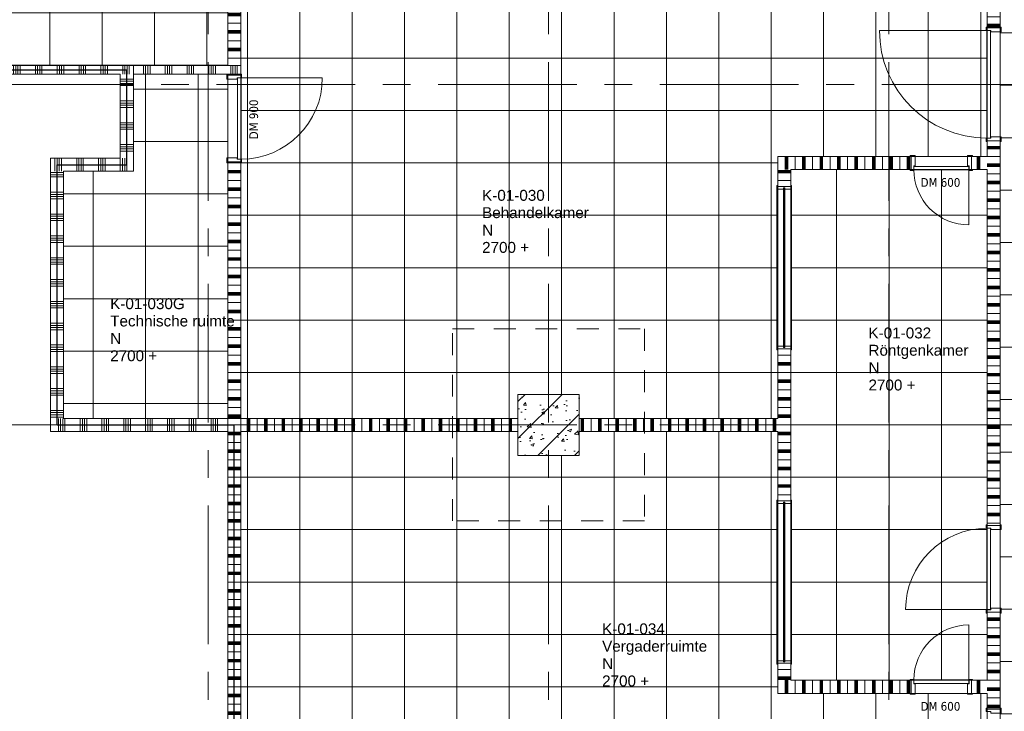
# Model space of a CAD drawing. Header units: millimetres. Extents: x 83969 to 141394, y 139608 to 176267.
# Tile 19 of 40: x 110943 to 122221, y 156620 to 164541. Entities that reach past the tile are written whole.
import ezdxf
from ezdxf.enums import TextEntityAlignment as Align

# ---------------------------------------------------------------- set-up
doc = ezdxf.new("R2010")
doc.units = ezdxf.units.MM
doc.header["$LTSCALE"] = 50
doc.linetypes.add('B0401', pattern=[9.5, 5, -1.5, -3])
doc.linetypes.add('CENTER', pattern=[50.8, 31.75, -6.35, 6.35, -6.35])
for name, color, linetype in [('00---0--FM-RUIMTENR', 7, 'Continuous'), ('AL68----_BRAND_60 MIN', 92, 'BR60'), ('AT$1A---_BWDTEKST', 7, 'Continuous'), ('AT$1A---_PLAFONDHOOGTE', 7, 'Continuous'), ('AT$1A---_TEKST', 7, 'Continuous'), ('AT$1A---_ZONETEKST', 7, 'Continuous')]:
    doc.layers.add(name, color=color, linetype=linetype)
for name, color, linetype, lineweight in [('AA$1A---_ARCEER', 1, 'Continuous', 18), ('AL$7A---_STRAMIEN', 8, 'CENTER', 9), ('AL22----_BINNENWAND', 7, 'Continuous', 9), ('AL28----_KOLOMKOP_BETONBAND', 2, 'B0401', 9), ('AL28----_KONSTRUKTIES', 4, 'Continuous', 9), ('AL31----_BUITENKOZIJN', 14, 'Continuous', 9), ('AL32----_BINNENKOZIJN', 3, 'Continuous', 9), ('AL32----_tekst', 14, 'Continuous', 9), ('AL35----_PLAFONDS', 16, 'Continuous', 9)]:
    doc.layers.add(name, color=color, linetype=linetype, lineweight=lineweight)
doc.styles.add('FM_TEKST', font='arial.ttf')
doc.styles.add('Tahoma', font='tahoma.ttf', dxfattribs={"height": 100})
doc.linetypes.add('BR60', pattern='A,15,-1,["60",Standard,S=2.5,R=0,X=0,Y=-1.25],-4', length=20)

# ---------------------------------------------------------------- blocks, each defined once
blk = doc.blocks.new('28_LUMC_MOD_kolom beton vierkant_met kolomkop - 700_700 met kolomkop-7985843-bwd N-01')
at = {"layer": 'AL28----_KOLOMKOP_BETONBAND'}
for p, q in [((-1100, 1100), (1100, 1100)), ((-1100, -1100), (-1100, 1100)), ((1100, 1100), (1100, -1100)), ((1100, -1100), (-1100, -1100))]:
    blk.add_line(p, q, dxfattribs=at)
at = {"layer": 'AL28----_KONSTRUKTIES'}
for p, q in [((-350, 350), (350, 350)), ((-350, -350), (-350, 350)), ((350, 350), (350, -350)), ((350, -350), (-350, -350))]:
    blk.add_line(p, q, dxfattribs=at)
blk = doc.blocks.new('LUMC_constructie_2018_rvt-1-bwd N-01')
at = {"layer": 'AA$1A---_ARCEER'}
h = blk.add_hatch(dxfattribs=at)
h.set_pattern_fill('FP_250', color=256, style=0, pattern_type=2)
h.set_pattern_definition([(50, (154885.57, 120319.74), (364.368, -31.8783), [38.1, -419.1]), (355, (154885.57, 120319.74), (-70.4859, 382.1133), [30.48, -335.28]), (100.451, (154915.94, 120317.1), (293.885, 350.2334), [32.38, -356.18]), (46.184, (154885.57, 120421.34), (542.1585, -84.086), [57.15, -628.65]), (96.636, (154930.75, 120414.33), (474.805, 494.8554), [48.57, -534.27]), (351.184, (154885.6, 120421.34), (474.81, 494.85), [45.72, -502.92]), (21, (154936.37, 120395.94), (303.2285, -204.5305), [38.1, -419.1]), (326, (154936.37, 120395.94), (123.604, 368.376), [30.48, -335.28]), (71.451, (154961.64, 120378.9), (426.8341, 163.8427), [32.38, -356.18]), (37.5, (154885.57, 120319.74), (6.17665, 169.11015), [1.676, -329.54, 1.676, -338.684, -336.55]), (37.5, (154885.57, 120319.74), (6.17665, 169.11015), [-671.576, 1.676, -334.874]), (7.5, (154885.57, 120319.74), (133.6389, 200.3615), [1.676, -192.38, 1.676, -321.92, -128.27]), (7.5, (154885.57, 120319.74), (133.6389, 200.3615), [-517.652, 1.676, -126.594]), (327.5, (154772.29, 120319.74), (271.18182, -11.45836), [1.676, -125.324, 1.676, -394.564, -525.78]), (327.5, (154772.29, 120319.74), (271.18182, -11.45836), [-523.24, 1.676, -524.104]), (317.5, (154721.5, 120319.74), (296.2585, 50.8528), [1.676, -163.424, 1.676, -261.468, -373.38]), (317.5, (154721.5, 120319.74), (296.2585, 50.8528), [-428.244, 1.676, -371.704]), (45, (154885.57, 120319.74), (211.036, -211.036), [])])
h.paths.add_polyline_path([(116650, 159550), (117350, 159550), (117350, 160250), (116650, 160250)], flags=0)
at = {"layer": 'AL28----_KONSTRUKTIES'}
for p, q in [((117350, 160250), (116650, 160250)), ((116650, 160250), (116650, 159550)), ((117350, 159550), (117350, 160250)), ((116650, 159550), (117350, 159550))]:
    blk.add_line(p, q, dxfattribs=at)
at = {"rotation": 89.9999999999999}
blk.add_blockref('28_LUMC_MOD_kolom beton vierkant_met kolomkop - 700_700 met kolomkop-7985843-bwd N-01', (117000, 159900), dxfattribs=at)
blk = doc.blocks.new('32_LUMC_MOD_standaard kozijn_houten draaideur_enkel - 600x2108mm_56_17_x170mm-10042405-bwd N-01')
at = {"layer": 'AL32----_BINNENKOZIJN'}
blk.add_line((315, 79), (315, 709), dxfattribs=at)
blk.add_arc((315, 79), 630, 90, 180, dxfattribs=at)
blk = doc.blocks.new('30_LUMC_MOD_houten deurblad_update - wit _standaard_-9998337-bwd N-01')
at = {"layer": 'AL32----_BINNENKOZIJN'}
for p, q in [((315, 20), (-315, 20)), ((-315, 20), (-315, -20)), ((315, -20), (315, 20)), ((-315, -20), (315, -20))]:
    blk.add_line(p, q, dxfattribs=at)
blk = doc.blocks.new('30_LUMC_MOD_binnenkozijn_standaard - hout-9524454-bwd N-01')
at = {"layer": 'AL32----_BINNENKOZIJN'}
for p, q in [((-317, 85), (-356, 85)), ((-356, 85), (-356, 75)), ((-317, 34), (-317, 85)), ((-300, 34), (-317, 34)), ((-300, -85), (-300, 34)), ((317, 34), (300, 34)), ((300, 34), (300, -85)), ((356, 85), (317, 85)), ((317, 85), (317, 34)), ((356, 75), (356, 85)), ((-356, -75), (-356, -85)), ((-356, -85), (-300, -85)), ((300, -85), (356, -85)), ((356, -85), (356, -75))]:
    blk.add_line(p, q, dxfattribs=at)
blk = doc.blocks.new('30_LUMC_MOD_binnenkozijn_standaard - hout-9524275-bwd N-01')
at = {"layer": 'AL32----_BINNENKOZIJN'}
for p, q in [((-617, 85), (-656, 85)), ((-656, 85), (-656, 75)), ((-617, 34), (-617, 85)), ((-600, 34), (-617, 34)), ((-600, -85), (-600, 34)), ((617, 34), (600, 34)), ((600, 34), (600, -85)), ((656, 85), (617, 85)), ((617, 85), (617, 34)), ((656, 75), (656, 85)), ((-656, -75), (-656, -85)), ((-656, -85), (-600, -85)), ((600, -85), (656, -85)), ((656, -85), (656, -75))]:
    blk.add_line(p, q, dxfattribs=at)
blk = doc.blocks.new('32_LUMC_MOD_standaard kozijn_houten draaideur_enkel - 900x2108mm_56_17_x170mm-10042398-bwd N-01')
at = {"layer": 'AL32----_BINNENKOZIJN'}
blk.add_line((-465, 79), (-465, 1009), dxfattribs=at)
blk.add_arc((-465, 79), 930, 360, 90, dxfattribs=at)
blk = doc.blocks.new('30_LUMC_MOD_houten deurblad_update - wit _standaard_-9998313-bwd N-01')
at = {"layer": 'AL32----_BINNENKOZIJN'}
for p, q in [((465, 20), (-465, 20)), ((-465, 20), (-465, -20)), ((465, -20), (465, 20)), ((-465, -20), (465, -20))]:
    blk.add_line(p, q, dxfattribs=at)
blk = doc.blocks.new('30_LUMC_MOD_binnenkozijn_standaard - hout-9524221-bwd N-01')
at = {"layer": 'AL32----_BINNENKOZIJN'}
for p, q in [((-467, 85), (-506, 85)), ((-506, 85), (-506, 75)), ((-467, 34), (-467, 85)), ((-450, 34), (-467, 34)), ((-450, -85), (-450, 34)), ((467, 34), (450, 34)), ((450, 34), (450, -85)), ((506, 85), (467, 85)), ((467, 85), (467, 34)), ((506, 75), (506, 85)), ((-506, -75), (-506, -85)), ((-506, -85), (-450, -85)), ((450, -85), (506, -85)), ((506, -85), (506, -75))]:
    blk.add_line(p, q, dxfattribs=at)
blk = doc.blocks.new('32_LUMC_MOD_standaard kozijn_houten draaideur_enkel - 600x2108mm_56_17_x170mm-10042394-bwd N-01')
at = {"layer": 'AL32----_BINNENKOZIJN'}
blk.add_line((-315, 79), (-315, 709), dxfattribs=at)
blk.add_arc((-315, 79), 630, 360, 90, dxfattribs=at)
blk = doc.blocks.new('30_LUMC_MOD_houten deurblad_update - wit _standaard_-9998358-bwd N-01')
at = {"layer": 'AL32----_BINNENKOZIJN'}
for p, q in [((315, 20), (-315, 20)), ((-315, 20), (-315, -20)), ((315, -20), (315, 20)), ((-315, -20), (315, -20))]:
    blk.add_line(p, q, dxfattribs=at)
blk = doc.blocks.new('32_LUMC_MOD_standaard kozijn_houten draaideur_enkel - 1200x2108mm_56_17_x170mm-10042400-bwd N-01')
at = {"layer": 'AL32----_BINNENKOZIJN'}
blk.add_line((615, 79), (615, 1309), dxfattribs=at)
blk.add_arc((615, 79), 1230, 90, 180, dxfattribs=at)
blk = doc.blocks.new('30_LUMC_MOD_houten deurblad_update - wit _standaard_-9998311-bwd N-01')
at = {"layer": 'AL32----_BINNENKOZIJN'}
for p, q in [((615, 20), (-615, 20)), ((-615, 20), (-615, -20)), ((615, -20), (615, 20)), ((-615, -20), (615, -20))]:
    blk.add_line(p, q, dxfattribs=at)
blk = doc.blocks.new('30_LUMC_MOD_binnenkozijn_standaard - hout-V1-bwd N-01')
at = {"layer": 'AL32----_BINNENKOZIJN'}
for p, q in [((-467, 85), (-506, 85)), ((-506, 85), (-506, 75)), ((-467, 34), (-467, 85)), ((-450, 34), (-467, 34)), ((-450, -85), (-450, 34)), ((467, 34), (450, 34)), ((450, 34), (450, -85)), ((506, 85), (467, 85)), ((467, 85), (467, 34)), ((506, 75), (506, 85)), ((-506, -85), (-450, -85)), ((450, -85), (506, -85)), ((506, -85), (506, -75))]:
    blk.add_line(p, q, dxfattribs=at)
blk = doc.blocks.new('30_LUMC_MOD_binnenraamkozijn - hout-5157946-bwd N-01')
at = {"layer": 'AL31----_BUITENKOZIJN'}
for p, q in [((-900, 85), (-940, 85)), ((-940, 85), (-940, 75)), ((-915, 2.5), (-915, 7.5)), ((-915, 7.5), (-900, 7.5)), ((-900, 7.5), (-900, 85)), ((900, 85), (-900, 85)), ((-900, 7.5), (900, 7.5)), ((900, 85), (900, 7.5)), ((940, 85), (900, 85)), ((900, 7.5), (915, 7.5)), ((915, 7.5), (915, 2.5)), ((940, 75), (940, 85)), ((-940, -75), (-940, -85)), ((-940, -85), (-900, -85)), ((-915, -7.5), (-915, -2.5)), ((-900, -7.5), (-915, -7.5)), ((-900, -85), (-900, -7.5)), ((900, -7.5), (-900, -7.5)), ((-900, -85), (900, -85)), ((915, -7.5), (900, -7.5)), ((900, -7.5), (900, -85)), ((900, -85), (940, -85)), ((915, -2.5), (915, -7.5)), ((940, -85), (940, -75))]:
    blk.add_line(p, q, dxfattribs=at)
blk = doc.blocks.new('30_LUMC_MOD_kozijnvulling_glas_enkel - brandwerendglas-5844291-bwd N-01')
at = {"layer": 'AL31----_BUITENKOZIJN'}
h = blk.add_hatch(dxfattribs=at)
h.set_pattern_fill('FP_213', color=256, style=0, pattern_type=2)
h.set_pattern_definition([(315, (-41380.26, -35185.57), (106.066, 106.066), [])])
h.paths.add_polyline_path([(-915, -2.5), (915, -2.5), (915, 2.5), (-915, 2.5)], flags=0)
for p, q in [((-915, 2.5), (915, 2.5)), ((-915, 2.5), (-915, -2.5)), ((915, 2.5), (915, -2.5)), ((915, -2.5), (-915, -2.5))]:
    blk.add_line(p, q, dxfattribs=at)
blk = doc.blocks.new('30_LUMC_MOD_kozijnvulling_glas_enkel - brandwerendglas-V12-bwd N-01')
at = {"layer": 'AL31----_BUITENKOZIJN'}
h = blk.add_hatch(dxfattribs=at)
h.set_pattern_fill('FP_214', color=256, style=0, pattern_type=2)
h.set_pattern_definition([(135, (37780.26, 35185.57), (-106.066, -106.066), [])])
h.paths.add_polyline_path([(915, 2.5), (-915, 2.5), (-915, -2.5), (915, -2.5)], flags=0)
for p, q in [((-915, 2.5), (915, 2.5)), ((-915, 2.5), (-915, -2.5)), ((915, 2.5), (915, -2.5)), ((915, -2.5), (-915, -2.5))]:
    blk.add_line(p, q, dxfattribs=at)
blk = doc.blocks.new('FM_RM4')
for tag, p, flags in [('BEDRIJFSORGAAN', (0, -1378), 1), ('RUIMTESOORT', (-5, -1668), 1), ('GEBRUIK', (-40, -1963), 1), ('OPPERVLAKTE', (-35, -2248), 9), ('VLOEROPP', (-55, -2518), 9), ('OMTREK', (-40, -2803), 9), ('HANDLE', (-50, -3118), 9), ('VLRHANDLE', (-55, -3383), 9), ('HANDLEBLOK', (-50, -3673), 9)]:
    blk.add_attdef(tag, p, '', height=125, dxfattribs=dict(flags=flags))
at = {"layer": 'AT$1A---_BWDTEKST', "style": 'FM_TEKST'}
blk.add_attdef('BOUWDEEL', text='', height=125, dxfattribs=at).set_placement((0, -398), align=Align.MIDDLE_LEFT)
at = {"layer": 'AT$1A---_PLAFONDHOOGTE', "style": 'FM_TEKST'}
blk.add_attdef('PLAFONDHOOGTE', text='', height=125, dxfattribs=at).set_placement((0, -596), align=Align.MIDDLE_LEFT)
at = {"layer": 'AT$1A---_TEKST', "style": 'FM_TEKST'}
blk.add_attdef('RUIMTENAAM', text='', height=125, dxfattribs=at).set_placement((0, -198), align=Align.MIDDLE_LEFT)
at = {"layer": 'AT$1A---_ZONETEKST', "style": 'FM_TEKST'}
blk.add_attdef('RUIMTENR', text='', height=125, dxfattribs=at).set_placement((0, 0), align=Align.MIDDLE_LEFT)

msp = doc.modelspace()

# ---------------------------------------------------------------- hatches: boundary and pattern name
at = {"layer": 'AA$1A---_ARCEER'}
h = msp.add_hatch(dxfattribs=at)
h.set_pattern_fill('LOOD', color=256, angle=270, style=0, pattern_type=2)
h.set_pattern_definition([(180, (113475, 162900), (-1e-12, -200), []), (180, (113475, 162985), (-1e-12, -200), []), (180, (113475, 162990), (-1e-12, -200), []), (180, (113475, 162995), (-1e-12, -200), []), (180, (113475, 163000), (-1e-12, -200), []), (180, (113475, 163005), (-1e-12, -200), []), (180, (113475, 163010), (-1e-12, -200), []), (180, (113475, 163015), (-1e-12, -200), [])])
h.paths.add_polyline_path([(113475, 159975), (113475, 162913), (113325, 162913), (113325, 159975)], flags=0)
h.paths.add_polyline_path([(113325, 163905), (113475, 163905), (113475, 163915), (113325, 163915)], flags=0)
h.paths.add_polyline_path([(113325, 164015), (113475, 164015), (113475, 165825), (113325, 165825), (113325, 164571)], flags=0)
h = msp.add_hatch(dxfattribs=at)
h.set_pattern_fill('LOOD', color=256, angle=-90, style=0, pattern_type=2)
h.set_pattern_definition([(180, (122175, 159975), (1e-11, -200), []), (180, (122175, 160060), (1e-11, -200), []), (180, (122175, 160065), (1e-11, -200), []), (180, (122175, 160070), (1e-11, -200), []), (180, (122175, 160075), (1e-11, -200), []), (180, (122175, 160080), (1e-11, -200), []), (180, (122175, 160085), (1e-11, -200), []), (180, (122175, 160090), (1e-11, -200), [])])
h.paths.add_polyline_path([(122025, 155175), (122175, 155175), (122175, 155354), (122025, 155354)], flags=0)
h.paths.add_polyline_path([(122025, 156646), (122175, 156646), (122175, 157755), (122025, 157755), (122025, 156825)], flags=0)
h.paths.add_polyline_path([(122025, 158747), (122175, 158747), (122175, 163154), (122025, 163154), (122025, 162372)], flags=0)
h.paths.add_polyline_path([(122175, 164446), (122175, 164775), (122025, 164775), (122025, 164446)], flags=0)
h = msp.add_hatch(dxfattribs=at)
h.set_pattern_fill('FP_167', color=256, angle=-90, style=0, pattern_type=2)
h.set_pattern_definition([(270, (109447.5, 164015), (250, -5e-12), []), (270, (109422.5, 164015), (250, -5e-12), []), (270, (109397.5, 164015), (250, -5e-12), []), (270, (109372.5, 164015), (250, -5e-12), [])])
h.paths.add_polyline_path([(106850, 163915), (112245, 163915), (112245, 164015), (106850, 164015)], flags=0)
h = msp.add_hatch(dxfattribs=at)
h.set_pattern_fill('FP_168', color=256, angle=-90, style=0, pattern_type=2)
h.set_pattern_definition([(270, (112685, 164015), (250, -5e-12), []), (270, (112660, 164015), (250, -5e-12), []), (270, (112635, 164015), (250, -5e-12), []), (270, (112610, 164015), (250, -5e-12), [])])
h.paths.add_polyline_path([(112245, 163915), (113475, 163915), (113475, 164015), (112245, 164015)], flags=0)
h = msp.add_hatch(dxfattribs=at)
h.set_pattern_fill('FP_170', color=256, angle=270, style=0, pattern_type=2)
h.set_pattern_definition([(180, (112245, 163535), (6e-13, -250), []), (180, (112245, 163560), (6e-13, -250), []), (180, (112245, 163585), (6e-13, -250), []), (180, (112245, 163610), (6e-13, -250), [])])
h.paths.add_polyline_path([(112095, 162955), (112245, 162955), (112245, 163915), (112095, 163915)], flags=0)
h = msp.add_hatch(dxfattribs=at)
h.set_pattern_fill('LOOD', color=256, angle=270, style=0, pattern_type=2)
h.set_pattern_definition([(90, (120825, 162825), (-200, 1e-11), []), (90, (120910, 162825), (-200, 1e-11), []), (90, (120915, 162825), (-200, 1e-11), []), (90, (120920, 162825), (-200, 1e-11), []), (90, (120925, 162825), (-200, 1e-11), []), (90, (120930, 162825), (-200, 1e-11), []), (90, (120935, 162825), (-200, 1e-11), []), (90, (120940, 162825), (-200, 1e-11), [])])
h.paths.add_polyline_path([(119775, 162825), (121154, 162825), (121154, 162975), (119625, 162975), (119625, 162825)], flags=0)
h.paths.add_polyline_path([(122025, 162825), (122025, 162975), (121846, 162975), (121846, 162825)], flags=0)
h = msp.add_hatch(dxfattribs=at)
h.set_pattern_fill('FP_169', color=256, angle=-90, style=0, pattern_type=2)
h.set_pattern_definition([(270, (111670, 162955), (250, -5e-12), []), (270, (111645, 162955), (250, -5e-12), []), (270, (111620, 162955), (250, -5e-12), []), (270, (111595, 162955), (250, -5e-12), [])])
h.paths.add_polyline_path([(111295, 162805), (112245, 162805), (112245, 162955), (111295, 162955)], flags=0)
h = msp.add_hatch(dxfattribs=at)
h.set_pattern_fill('FP_171', color=256, angle=270, style=0, pattern_type=2)
h.set_pattern_definition([(180, (111445, 161490), (6e-13, -250), []), (180, (111445, 161515), (6e-13, -250), []), (180, (111445, 161540), (6e-13, -250), []), (180, (111445, 161565), (6e-13, -250), [])])
h.paths.add_polyline_path([(111445, 159975), (111445, 162805), (111295, 162805), (111295, 159975)], flags=0)
h = msp.add_hatch(dxfattribs=at)
h.set_pattern_fill('LOOD', color=256, angle=-90, style=0, pattern_type=2)
h.set_pattern_definition([(180, (119775, 159900), (1e-11, -200), []), (180, (119775, 159985), (1e-11, -200), []), (180, (119775, 159990), (1e-11, -200), []), (180, (119775, 159995), (1e-11, -200), []), (180, (119775, 160000), (1e-11, -200), []), (180, (119775, 160005), (1e-11, -200), []), (180, (119775, 160010), (1e-11, -200), []), (180, (119775, 160015), (1e-11, -200), [])])
h.paths.add_polyline_path([(119775, 156975), (119775, 157170), (119625, 157170), (119625, 156975)], flags=0)
h.paths.add_polyline_path([(119775, 159030), (119775, 160770), (119625, 160770), (119625, 159030)], flags=0)
h.paths.add_polyline_path([(119775, 162630), (119775, 162825), (119625, 162825), (119625, 162630)], flags=0)
h = msp.add_hatch(dxfattribs=at)
h.set_pattern_fill('FP_172', color=256, angle=-90, style=0, pattern_type=2)
h.set_pattern_definition([(270, (112210, 159975), (250, -5e-12), []), (270, (112185, 159975), (250, -5e-12), []), (270, (112160, 159975), (250, -5e-12), []), (270, (112135, 159975), (250, -5e-12), [])])
h.paths.add_polyline_path([(111295, 159825), (113325, 159825), (113325, 159975), (111295, 159975)], flags=0)
h = msp.add_hatch(dxfattribs=at)
h.set_pattern_fill('LOOD', color=256, angle=270, style=0, pattern_type=2)
h.set_pattern_definition([(180, (113475, 156900), (-1e-12, -200), []), (180, (113475, 156985), (-1e-12, -200), []), (180, (113475, 156990), (-1e-12, -200), []), (180, (113475, 156995), (-1e-12, -200), []), (180, (113475, 157000), (-1e-12, -200), []), (180, (113475, 157005), (-1e-12, -200), []), (180, (113475, 157010), (-1e-12, -200), []), (180, (113475, 157015), (-1e-12, -200), [])])
h.paths.add_polyline_path([(113475, 153825), (113475, 159975), (113325, 159975), (113325, 153825)], flags=0)
h = msp.add_hatch(dxfattribs=at)
h.set_pattern_fill('LOOD', color=256, angle=-90, style=0, pattern_type=2)
h.set_pattern_definition([(90, (115062.5, 159825), (-200, -2e-12), []), (90, (115147.5, 159825), (-200, -2e-12), []), (90, (115152.5, 159825), (-200, -2e-12), []), (90, (115157.5, 159825), (-200, -2e-12), []), (90, (115162.5, 159825), (-200, -2e-12), []), (90, (115167.5, 159825), (-200, -2e-12), []), (90, (115172.5, 159825), (-200, -2e-12), []), (90, (115177.5, 159825), (-200, -2e-12), [])])
h.paths.add_polyline_path([(116650, 159825), (116650, 159975), (113475, 159975), (113475, 159825), (114385, 159825)], flags=0)
h = msp.add_hatch(dxfattribs=at)
h.set_pattern_fill('LOOD', color=256, angle=-90, style=0, pattern_type=2)
h.set_pattern_definition([(90, (118487.5, 159825), (-200, -1e-12), []), (90, (118572.5, 159825), (-200, -1e-12), []), (90, (118577.5, 159825), (-200, -1e-12), []), (90, (118582.5, 159825), (-200, -1e-12), []), (90, (118587.5, 159825), (-200, -1e-12), []), (90, (118592.5, 159825), (-200, -1e-12), []), (90, (118597.5, 159825), (-200, -1e-12), []), (90, (118602.5, 159825), (-200, -1e-12), [])])
h.paths.add_polyline_path([(119625, 159825), (119625, 159975), (117350, 159975), (117350, 159825)], flags=0)
h = msp.add_hatch(dxfattribs=at)
h.set_pattern_fill('LOOD', color=256, angle=-90, style=0, pattern_type=2)
h.set_pattern_definition([(270, (120825, 156975), (200, 1e-11), []), (270, (120740, 156975), (200, 1e-11), []), (270, (120735, 156975), (200, 1e-11), []), (270, (120730, 156975), (200, 1e-11), []), (270, (120725, 156975), (200, 1e-11), []), (270, (120720, 156975), (200, 1e-11), []), (270, (120715, 156975), (200, 1e-11), []), (270, (120710, 156975), (200, 1e-11), [])])
h.paths.add_polyline_path([(122025, 156825), (122025, 156975), (121846, 156975), (121846, 156825)], flags=0)
h.paths.add_polyline_path([(121154, 156825), (121154, 156975), (119625, 156975), (119625, 156825), (120468, 156825)], flags=0)
at = {"layer": 'AL35----_PLAFONDS'}
h = msp.add_hatch(dxfattribs=at)
h.set_pattern_fill('FP_37', color=256, style=0, pattern_type=2)
h.set_pattern_definition([(90, (123900, 160788.9), (1200, -7e-14), []), (0, (123900, 160788.9), (0, -600), [])])
h.paths.add_polyline_path([(123510, 146390), (124425, 146390), (124425, 160275), (125325, 160275), (125325, 162225), (124425, 162225), (124425, 174075), (124735, 174075), (124735, 175115), (124564, 175115), (124564, 175150), (123450, 175150), (123450, 175350), (122700, 175350), (122700, 172789), (122100, 172789), (122100, 172346), (122175, 172279), (122175, 146390)], flags=0)
h.paths.add_polyline_path([(124950, 161787), (124862, 161875), (124950, 161963), (124968, 161942), (124980, 161916), (124986, 161889), (124986, 161861), (124980, 161834), (124968, 161809)], flags=0)
h.paths.add_polyline_path([(124773, 161787), (124756, 161809), (124744, 161834), (124737, 161861), (124737, 161889), (124744, 161916), (124756, 161942), (124773, 161963), (124862, 161875), (124795, 161809)], flags=0)
h = msp.add_hatch(dxfattribs=at)
h.set_pattern_fill('FP_10', color=256, style=0, pattern_type=2)
h.set_pattern_definition([(0, (110087.5, 166420), (0, -600), []), (270, (110087.5, 166420), (-600, -4e-14), [])])
h.paths.add_polyline_path([(108302, 164015), (113325, 164015), (113325, 165825), (112725, 165825), (112725, 168825), (106850, 168825), (106850, 164015)], flags=0)
h.paths.add_polyline_path([(109550, 167350), (108850, 167350), (108850, 168050), (109550, 168050)], flags=0)
h = msp.add_hatch(dxfattribs=at)
h.set_pattern_fill('FP_17', color=256, style=0, pattern_type=2)
h.set_pattern_definition([(0, (117750, 162900), (0, -600), []), (270, (117750, 162900), (-600, -4e-14), [])])
h.paths.add_polyline_path([(119625, 159975), (119625, 162975), (122025, 162975), (122025, 164625), (119925, 164625), (119925, 165825), (113475, 165825), (113475, 159975), (116650, 159975), (116650, 160250), (117350, 160250), (117350, 159975)], flags=0)
h = msp.add_hatch(dxfattribs=at)
h.set_pattern_fill('FP_23', color=256, style=0, pattern_type=2)
h.set_pattern_definition([(90, (112385, 161945), (600, -4e-14), []), (0, (112385, 161945), (0, -600), [])])
h.paths.add_polyline_path([(111445, 159975), (113325, 159975), (113325, 163915), (112245, 163915), (112245, 162805), (111445, 162805), (111445, 162372)], flags=0)
h = msp.add_hatch(dxfattribs=at)
h.set_pattern_fill('FP_16', color=256, style=0, pattern_type=2)
h.set_pattern_definition([(90, (120900, 159900), (600, -4e-14), []), (0, (120900, 159900), (0, -600), [])])
h.paths.add_polyline_path([(119775, 156975), (122025, 156975), (122025, 162825), (119775, 162825), (119775, 157975)], flags=0)
h = msp.add_hatch(dxfattribs=at)
h.set_pattern_fill('FP_18', color=256, style=0, pattern_type=2)
h.set_pattern_definition([(0, (117750, 156900), (0, -600), []), (270, (117750, 156900), (-600, -4e-14), [])])
h.paths.add_polyline_path([(114385, 153975), (119925, 153975), (119925, 155175), (122025, 155175), (122025, 156825), (119625, 156825), (119625, 159825), (117350, 159825), (117350, 159550), (116650, 159550), (116650, 159825), (113475, 159825), (113475, 153975)], flags=0)

# ---------------------------------------------------------------- linework, layer by layer
at = {"layer": 'AL$7A---_STRAMIEN'}
for p, q in [((113100, 139608), (113100, 175433)), ((117000, 139608), (117000, 175433)), ((120900, 139608), (120900, 175433)), ((85257, 163800), (133415, 163800)), ((85257, 159900), (133415, 159900))]:
    msp.add_line(p, q, dxfattribs=at)
at = {"layer": 'AL22----_BINNENWAND'}
for p, q in [((113325, 165825), (113325, 164015)), ((113475, 163905), (113475, 165825)), ((122175, 164446), (122175, 164775)), ((122025, 164625), (122025, 164446)), ((122025, 164446), (122175, 164446)), ((112245, 164015), (106850, 164015)), ((113325, 164015), (112245, 164015)), ((112245, 162805), (112245, 164015)), ((113325, 164015), (113475, 164015)), ((106750, 163915), (112095, 163915)), ((112095, 163915), (112095, 162955)), ((112245, 163915), (113325, 163915)), ((113325, 163915), (113325, 163905)), ((113325, 163915), (113475, 163915)), ((113325, 163905), (113475, 163905)), ((122175, 163154), (122025, 163154)), ((122025, 163154), (122025, 162975)), ((122175, 158747), (122175, 163154)), ((121154, 162975), (119625, 162975)), ((119625, 162975), (119625, 162630)), ((121154, 162825), (121154, 162975)), ((122025, 162975), (121846, 162975)), ((121846, 162975), (121846, 162825)), ((112095, 162955), (111295, 162955)), ((111295, 162955), (111295, 159825)), ((113325, 162913), (113325, 150525)), ((113475, 162913), (113325, 162913)), ((113475, 153825), (113475, 162913)), ((111445, 162805), (112245, 162805)), ((111445, 159975), (111445, 162805)), ((119775, 162825), (121154, 162825)), ((119775, 162630), (119775, 162825)), ((121846, 162825), (122025, 162825)), ((122025, 162825), (122025, 158747)), ((119625, 162630), (119775, 162630)), ((119775, 160770), (119625, 160770)), ((119625, 160770), (119625, 159975)), ((119775, 159030), (119775, 160770)), ((113325, 159975), (111445, 159975)), ((113475, 159975), (113325, 159975)), ((116650, 159975), (113475, 159975)), ((116650, 159825), (116650, 159975)), ((119625, 159975), (117350, 159975)), ((117350, 159975), (117350, 159825)), ((111295, 159825), (113325, 159825)), ((113475, 159825), (116650, 159825)), ((117350, 159825), (119625, 159825)), ((119625, 159825), (119625, 159030)), ((119625, 159030), (119775, 159030)), ((122025, 158747), (122175, 158747)), ((122175, 157755), (122025, 157755)), ((122025, 157755), (122025, 156975)), ((122175, 156646), (122175, 157755)), ((119775, 157170), (119625, 157170)), ((119625, 157170), (119625, 156825)), ((119775, 156975), (119775, 157170)), ((121154, 156975), (119775, 156975)), ((121154, 156825), (121154, 156975)), ((122025, 156975), (121846, 156975)), ((121846, 156975), (121846, 156825)), ((119625, 156825), (121154, 156825)), ((121846, 156825), (122025, 156825)), ((122025, 156825), (122025, 156646)), ((122025, 156646), (122175, 156646))]:
    msp.add_line(p, q, dxfattribs=at)
at = {"layer": 'AL35----_PLAFONDS'}
for p, q in [((122175, 146390), (122175, 171937)), ((122025, 164446), (122025, 163154)), ((113325, 163905), (113325, 162913)), ((113475, 162913), (113475, 163905)), ((121846, 162975), (121154, 162975)), ((119775, 157170), (119775, 162825)), ((119775, 162825), (121846, 162825)), ((119625, 162630), (119625, 160770)), ((117350, 160250), (116650, 160250)), ((116650, 160250), (116650, 159975)), ((117350, 159975), (117350, 160250)), ((113325, 159975), (111445, 159975)), ((116650, 159825), (116650, 159550)), ((117350, 159550), (117350, 159825)), ((119625, 159825), (119625, 157170)), ((116650, 159550), (117350, 159550)), ((122025, 158747), (122025, 156975)), ((122025, 156975), (121154, 156975)), ((121154, 156825), (122025, 156825)), ((122025, 156825), (122025, 155354))]:
    msp.add_line(p, q, dxfattribs=at)
at = {"layer": 'AL68----_BRAND_60 MIN'}
for p, q in [((106800, 163965), (112170, 163965)), ((112170, 162880), (112170, 163965)), ((111370, 162880), (112170, 162880)), ((111370, 159900), (111370, 162880)), ((111370, 159900), (113400, 159900)), ((113400, 150600), (113400, 159900))]:
    msp.add_line(p, q, dxfattribs=at)

# ---------------------------------------------------------------- block references
msp.add_blockref('LUMC_constructie_2018_rvt-1-bwd N-01', (0, 0))
at = {"layer": '00---0--FM-RUIMTENR'}
for p, values in [((116239, 162529), {'RUIMTENR': 'K-01-030', 'RUIMTENAAM': 'Behandelkamer', 'BOUWDEEL': 'N', 'PLAFONDHOOGTE': '2700 +'}), ((111979, 161288), {'RUIMTENR': 'K-01-030G', 'RUIMTENAAM': 'Technische ruimte', 'BOUWDEEL': 'N', 'PLAFONDHOOGTE': '2700 +'}), ((120665, 160953), {'RUIMTENR': 'K-01-032', 'RUIMTENAAM': 'Röntgenkamer', 'BOUWDEEL': 'N', 'PLAFONDHOOGTE': '2700 +'}), ((117614, 157564), {'RUIMTENR': 'K-01-034', 'RUIMTENAAM': 'Vergaderruimte', 'BOUWDEEL': 'N', 'PLAFONDHOOGTE': '2700 +'})]:
    msp.add_blockref('FM_RM4', p, dxfattribs=at).add_auto_attribs(values)
at = {"layer": 'AL31----_BUITENKOZIJN'}
for name, p, rotation in [('30_LUMC_MOD_binnenraamkozijn - hout-5157946-bwd N-01', (119700, 161700), 90.00000000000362), ('30_LUMC_MOD_kozijnvulling_glas_enkel - brandwerendglas-5844291-bwd N-01', (119700, 161700), 90.00000000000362), ('30_LUMC_MOD_binnenraamkozijn - hout-5157946-bwd N-01', (119700, 158100), 270.0000000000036), ('30_LUMC_MOD_kozijnvulling_glas_enkel - brandwerendglas-V12-bwd N-01', (119700, 158100), 270.0000000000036)]:
    msp.add_blockref(name, p, dxfattribs=dict(at, rotation=rotation))
at = {"layer": 'AL32----_BINNENKOZIJN'}
for name, p, rotation in [('30_LUMC_MOD_binnenkozijn_standaard - hout-9524275-bwd N-01', (122100, 163800), 90.00000000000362), ('32_LUMC_MOD_standaard kozijn_houten draaideur_enkel - 1200x2108mm_56_17_x170mm-10042400-bwd N-01', (122100, 163800), 90.00000000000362), ('30_LUMC_MOD_houten deurblad_update - wit _standaard_-9998311-bwd N-01', (122041, 163800), 270.0000000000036), ('30_LUMC_MOD_binnenkozijn_standaard - hout-V1-bwd N-01', (113400, 163409), 270.0000000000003), ('30_LUMC_MOD_houten deurblad_update - wit _standaard_-9998313-bwd N-01', (113459, 163409), 90.00000000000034), ('32_LUMC_MOD_standaard kozijn_houten draaideur_enkel - 900x2108mm_56_17_x170mm-10042398-bwd N-01', (113400, 163409), 270.0000000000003), ('30_LUMC_MOD_binnenkozijn_standaard - hout-9524454-bwd N-01', (121500, 162900), 180), ('32_LUMC_MOD_standaard kozijn_houten draaideur_enkel - 600x2108mm_56_17_x170mm-10042394-bwd N-01', (121500, 162900), 180), ('32_LUMC_MOD_standaard kozijn_houten draaideur_enkel - 900x2108mm_56_17_x170mm-10042398-bwd N-01', (122100, 158251), 90.00000000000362), ('30_LUMC_MOD_binnenkozijn_standaard - hout-9524221-bwd N-01', (122100, 158251), 90.00000000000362), ('30_LUMC_MOD_houten deurblad_update - wit _standaard_-9998313-bwd N-01', (122041, 158251), 270.0000000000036), ('30_LUMC_MOD_houten deurblad_update - wit _standaard_-9998337-bwd N-01', (121500, 156959), 180), ('30_LUMC_MOD_binnenkozijn_standaard - hout-9524275-bwd N-01', (122100, 156000), 90.00000000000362)]:
    msp.add_blockref(name, p, dxfattribs=dict(at, rotation=rotation))
for name, p in [('30_LUMC_MOD_houten deurblad_update - wit _standaard_-9998358-bwd N-01', (121500, 162841)), ('32_LUMC_MOD_standaard kozijn_houten draaideur_enkel - 600x2108mm_56_17_x170mm-10042405-bwd N-01', (121500, 156900)), ('30_LUMC_MOD_binnenkozijn_standaard - hout-9524454-bwd N-01', (121500, 156900))]:
    msp.add_blockref(name, p, dxfattribs=at)

# ---------------------------------------------------------------- texts
at = {"layer": 'AL32----_tekst', "insert": (113573, 163171), "char_height": 100, "width": 577.21, "attachment_point": 1, "rotation": 90, "style": 'Tahoma'}
msp.add_mtext('DM 900', dxfattribs=at)
at = {"layer": 'AL32----_tekst', "char_height": 100, "width": 577.21, "attachment_point": 1, "style": 'Tahoma'}
for insert in [(121262, 162727), (121262, 156727)]:
    msp.add_mtext('DM 600', dxfattribs=dict(at, insert=insert))

doc.saveas('drawing.dxf')
